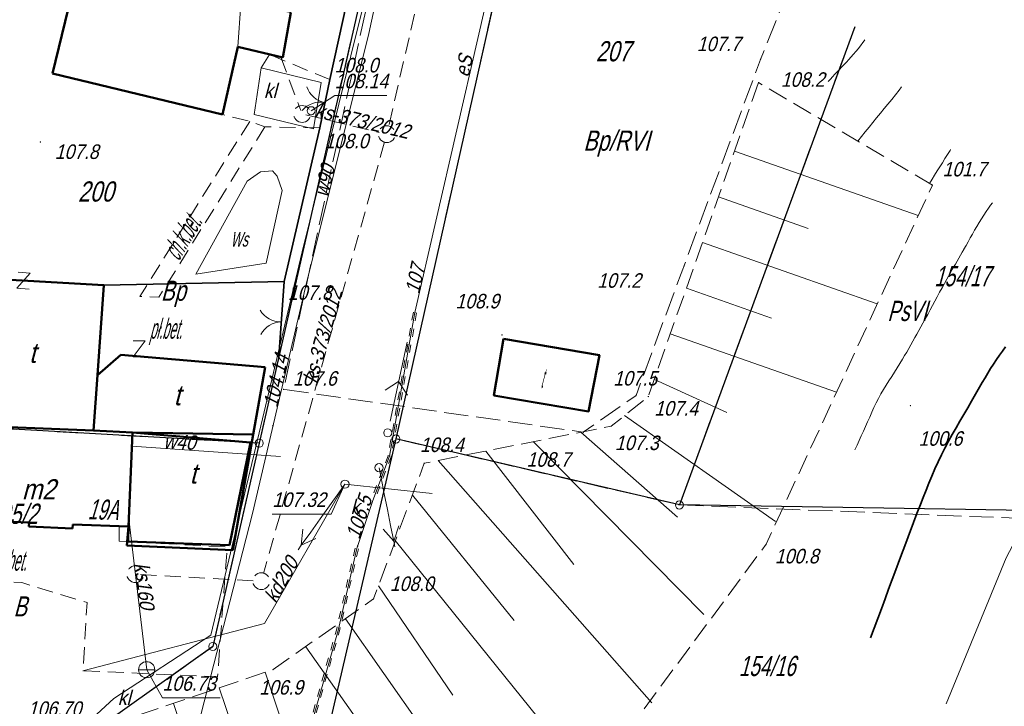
# Model space of a CAD drawing. Extents: x 6530721 to 6531385, y 5978377 to 5979143.
# Tile 118 of 146: x 6531017 to 6531078, y 5978889 to 5978931. Entities that reach past the tile are written whole.
import ezdxf
from ezdxf.enums import TextEntityAlignment as Align

# ---------------------------------------------------------------- set-up
doc = ezdxf.new("R2010")
doc.units = 0
for name, pattern in [('AB_rokocin 2014-08-13 AC2004$0$0.5_0.5', [1, 0.5, -0.5]), ('AB_rokocin 2014-08-13 AC2004$0$1.0_0.5', [1.5, 1, -0.5]), ('AB_rokocin 2014-08-13 AC2004$0$1.5_0.5', [2, 1.5, -0.5]), ('AB_rokocin 2014-08-13 AC2004$0$823-500', [1.75, 1.25, -0.5]), ('AB_rokocin 2014-08-13 AC2004$0$l217_500', [2, 1.5, -0.5]), ('AB_rokocin 2014-08-13 AC2004$0$l219_500', [0]), ('AB_rokocin 2014-08-13 AC2004$0$mz1.0_0.5', [1.5, 1, -0.5])]:
    doc.linetypes.add(name, pattern=pattern)
for name, color, linetype, lineweight in [('AB-wymiarowa', 7, 'Continuous', 30), ('AB_rokocin 2014-08-13 AC2004$0$202-Punkt graniczny stabilizowany trwale', 7, 'Continuous', 18), ('AB_rokocin 2014-08-13 AC2004$0$209-Opis konturu klasyfikacyjnego', 7, 'Continuous', 18), ('AB_rokocin 2014-08-13 AC2004$0$211-Nr działki', 7, 'Continuous', 18), ('AB_rokocin 2014-08-13 AC2004$0$217-Granica konturu klasyfikcyjnego', 7, 'Continuous', 18), ('AB_rokocin 2014-08-13 AC2004$0$219-Linia granicy', 7, 'Continuous', 18), ('AB_rokocin 2014-08-13 AC2004$0$238-Punkt adresowy budynku', 7, 'Continuous', 18), ('AB_rokocin 2014-08-13 AC2004$0$312-Budynek', 7, 'Continuous', 18), ('AB_rokocin 2014-08-13 AC2004$0$312-Numer ewidencyjny budynku-Atr124', 7, 'Continuous', 18), ('AB_rokocin 2014-08-13 AC2004$0$320-część budynku wyodrębniona ze względu na liczbę kondygnacji naziemnych (powierzchnia)', 7, 'Continuous', 18), ('AB_rokocin 2014-08-13 AC2004$0$433-Chodnik', 7, 'Continuous', 18), ('AB_rokocin 2014-08-13 AC2004$0$510-Podpora jednosłupowa symb.-SEPOW', 7, 'Continuous', 18), ('AB_rokocin 2014-08-13 AC2004$0$516-Kierunek linii eN-SEPOW', 7, 'Continuous', 18), ('AB_rokocin 2014-08-13 AC2004$0$621-Punkt rzędnej przewodu-SWPOD', 7, 'Continuous', 18), ('AB_rokocin 2014-08-13 AC2004$0$621-Punkt rzędnej przewodu-SWPOD-Atr2', 7, 'Continuous', 18), ('AB_rokocin 2014-08-13 AC2004$0$625-Punkt rzędnej przewodu-SEPOD', 7, 'Continuous', 18), ('AB_rokocin 2014-08-13 AC2004$0$625-Punkt rzędnej przewodu-SEPOD-Atr2', 7, 'Continuous', 18), ('AB_rokocin 2014-08-13 AC2004$0$685-Osadnik kanal. lokalnej szambo - obrys-SK', 7, 'Continuous', 18), ('AB_rokocin 2014-08-13 AC2004$0$685-Osadnik kanal. lokalnej szambo - obrys-SK-Atr17', 7, 'Continuous', 18), ('AB_rokocin 2014-08-13 AC2004$0$811-Warstwica ciągła linia', 7, 'Continuous', 18), ('AB_rokocin 2014-08-13 AC2004$0$814-Warstwica pogrubiona linia', 7, 'Continuous', 18), ('AB_rokocin 2014-08-13 AC2004$0$820-Skarpa nieumocniona', 7, 'Continuous', 18), ('AB_rokocin 2014-08-13 AC2004$0$823-Szczyt skarpy nieumocninej', 7, 'Continuous', 18), ('AB_rokocin 2014-08-13 AC2004$0$824-Podnóże skarpy nieumocninej', 7, 'Continuous', 18), ('AB_rokocin 2014-08-13 AC2004$0$851-Wody stojce nazwa', 7, 'Continuous', 18), ('AB_rokocin 2014-08-13 AC2004$0$905-Brama w ogrodzeniu', 7, 'Continuous', 18), ('AB_rokocin 2014-08-13 AC2004$0$991-Przehaczenie', 7, 'Continuous', 18), ('AB_rokocin 2014-08-13 AC2004$0$996-Tekst dodatkowy mały', 7, 'Continuous', 18), ('AB_rokocin 2014-08-13 AC2004$0$chodnik (powierzchnia)', 7, 'Continuous', 18), ('AB_rokocin 2014-08-13 AC2004$0$jezdnia (powierzchnia)', 7, 'Continuous', 18), ('AB_rokocin 2014-08-13 AC2004$0$ogrodzenie trwałe (linia)', 7, 'Continuous', 18), ('AB_rokocin 2014-08-13 AC2004$0$osadnik kanalizacji lokalnej (dół Chambeau) (powierzchnia)-SK - symbol', 7, 'Continuous', 18), ('AB_rokocin 2014-08-13 AC2004$0$osadnik kanalizacji lokalnej (dół Chambeau) (powierzchnia)-SK - symbol-Atr17', 7, 'Continuous', 18), ('AB_rokocin 2014-08-13 AC2004$0$osadnik kanalizacji lokalnej (dół Chambeau) (powierzchnia)-SK - symbol-Atr2', 7, 'Continuous', 18), ('AB_rokocin 2014-08-13 AC2004$0$przepust (powierzchnia)', 7, 'Continuous', 18), ('AB_rokocin 2014-08-13 AC2004$0$przewód elektroenergetyczny (linia)-SEPOD', 7, 'Continuous', 18), ('AB_rokocin 2014-08-13 AC2004$0$przewód elektroenergetyczny (linia)-SEPOD-Atr1', 7, 'Continuous', 18), ('AB_rokocin 2014-08-13 AC2004$0$przewód elektroenergetyczny niskiego napięcia (linia)-SEPOW - symbol', 7, 'Continuous', 18), ('AB_rokocin 2014-08-13 AC2004$0$przewód kanalizacyjny (linia)-SK', 7, 'Continuous', 18), ('AB_rokocin 2014-08-13 AC2004$0$przewód kanalizacyjny (linia)-SK-Atr1', 7, 'Continuous', 18), ('AB_rokocin 2014-08-13 AC2004$0$przewód kanalizacyjny - projektowany (linia)-SK', 7, 'Continuous', 18), ('AB_rokocin 2014-08-13 AC2004$0$przewód kanalizacyjny - projektowany (linia)-SK-Atr1', 7, 'Continuous', 18), ('AB_rokocin 2014-08-13 AC2004$0$przewód telekomunikacyjny (linia)-STPOD', 7, 'Continuous', 18), ('AB_rokocin 2014-08-13 AC2004$0$przewód wodociągowy (linia)-SW', 7, 'Continuous', 18), ('AB_rokocin 2014-08-13 AC2004$0$przewód wodociągowy (linia)-SW-Atr1', 7, 'Continuous', 18), ('AB_rokocin 2014-08-13 AC2004$0$punkt wysokościowy naturalny', 7, 'Continuous', 18), ('AB_rokocin 2014-08-13 AC2004$0$punkt wysokościowy naturalny-Atr2', 7, 'Continuous', 18), ('AB_rokocin 2014-08-13 AC2004$0$woda stojąca (powierzchnia)', 7, 'Continuous', 18), ('AB_rokocin 2014-08-13 AC2004$0$właz (punkt)-SK', 7, 'Continuous', 18), ('AB_rokocin 2014-08-13 AC2004$0$właz (punkt)-SK-Atr17', 7, 'Continuous', 18), ('AB_rokocin 2014-08-13 AC2004$0$właz (punkt)-SK-Atr2', 7, 'Continuous', 18)]:
    doc.layers.add(name, color=color, linetype=linetype, lineweight=lineweight)
doc.styles.add('AB_rokocin 2014-08-13 AC2004$0$Standard', font='txt')
doc.linetypes.add('AB_rokocin 2014-08-13 AC2004$0$902-500', pattern='A,3.75,0,[1,ksztalty.shx,S=0.5,R=0,X=0,Y=0],3.75', length=7.5)

# ---------------------------------------------------------------- blocks, each defined once
blk = doc.blocks.new('AB_rokocin 2014-08-13 AC2004$0$991')
at = {"color": 0, "linetype": 'Continuous', "lineweight": 0}
for p, q in [((-0.375, 0.5), (0.375, 0.5)), ((-0.375, -0.5), (0.375, 0.5)), ((-0.375, -0.5), (0.375, -0.5))]:
    blk.add_line(p, q, dxfattribs=at)
blk = doc.blocks.new('AB_rokocin 2014-08-13 AC2004$0$PW01')
at = {"linetype": 'Continuous', "lineweight": 13}
h = blk.add_hatch(color=0, dxfattribs=at)
edge = h.paths.add_edge_path()
edge.add_arc((0, 0), 0.045, 0, 360)
blk = doc.blocks.new('AB_rokocin 2014-08-13 AC2004$0$US07')
at = {"color": 0, "linetype": 'Continuous', "lineweight": 13}
for q in [(-0.5, 0), (0.5, 0)]:
    blk.add_line((0, 0), q, dxfattribs=at)
blk.add_circle((0, 0), 0.5, dxfattribs=at)
blk = doc.blocks.new('AB_rokocin 2014-08-13 AC2004$0$621')
at = {"linetype": 'Continuous', "lineweight": 0}
h = blk.add_hatch(color=0, dxfattribs=at)
edge = h.paths.add_edge_path()
edge.add_arc((0, 0), 0.05, 0, 360)
blk = doc.blocks.new('AB_rokocin 2014-08-13 AC2004$0$905')
at = {"color": 0, "linetype": 'Continuous', "lineweight": 0}
for centre, start, end in [((-1.5, 0), 0, 60), ((1.5, 0), 120, 180)]:
    blk.add_arc(centre, 1.5, start, end, dxfattribs=at)
blk = doc.blocks.new('AB_rokocin 2014-08-13 AC2004$0$US22')
at = {"color": 0, "linetype": 'Continuous', "lineweight": 13}
blk.add_circle((0, 0), 0.25, dxfattribs=at)
blk = doc.blocks.new('AB_rokocin 2014-08-13 AC2004$0$510')
at = {"color": 0, "linetype": 'Continuous', "lineweight": 0}
blk.add_circle((0, 0), 0.25, dxfattribs=at)
blk = doc.blocks.new('AB_rokocin 2014-08-13 AC2004$0$516')
at = {"color": 0, "linetype": 'Continuous', "lineweight": 0}
for p, q in [((3.25, 0), (2.543, 0.707)), ((0.75, 0), (5.75, 0)), ((3.25, 0), (2.543, -0.707))]:
    blk.add_line(p, q, dxfattribs=at)
blk = doc.blocks.new('AB_rokocin 2014-08-13 AC2004$0$PE04')
at = {"color": 0, "linetype": 'Continuous', "lineweight": 13}
for p, q in [((0.65, 0), (0, 0)), ((0.65, 0), (1.65, 0)), ((1.65, 0), (2.65, 0)), ((2.65, 0), (3.65, 0)), ((3.65, 0), (4.65, 0)), ((4.65, 0), (3.784, 0.5)), ((4.65, 0), (3.784, -0.5)), ((4.65, 0), (5, 0))]:
    blk.add_line(p, q, dxfattribs=at)
blk = doc.blocks.new('AB_rokocin 2014-08-13 AC2004$0$202')
at = {"color": 0, "linetype": 'Continuous', "lineweight": 0}
blk.add_circle((0, 0), 0.25, dxfattribs=at)
blk = doc.blocks.new('AB_rokocin 2014-08-13 AC2004')
at = {"layer": 'AB_rokocin 2014-08-13 AC2004$0$217-Granica konturu klasyfikcyjnego', "color": 3, "linetype": 'AB_rokocin 2014-08-13 AC2004$0$l217_500', "lineweight": 18, "flags": 128}
for points in [[(6531040.1, 5978905.37), (6531048.88, 5978944.53)], [(6531040.1, 5978905.37), (6531048.88, 5978944.53)], [(6531031.62, 5978905.11), (6531039.83, 5978941.12)], [(6531031.62, 5978905.11), (6531039.83, 5978941.12)], [(6531057.68, 5978901.28), (6531068.551, 5978930.898)], [(6531057.68, 5978901.28), (6531068.551, 5978930.898)], [(6531013.1, 5978906.16), (6531031.62, 5978905.11)], [(6531013.1, 5978906.16), (6531031.62, 5978905.11)], [(6531028.74, 5978892.51), (6531031.62, 5978905.11)], [(6531028.74, 5978892.51), (6531031.62, 5978905.11)], [(6531036.01, 5978887.81), (6531040.1, 5978905.37)], [(6531036.01, 5978887.81), (6531040.1, 5978905.37)], [(6531040.1, 5978905.37), (6531057.68, 5978901.28)], [(6531040.1, 5978905.37), (6531057.68, 5978901.28)], [(6531057.68, 5978901.28), (6531078.6, 5978900.46)], [(6531007.91, 5978877.7), (6531028.74, 5978892.51)], [(6531007.91, 5978877.7), (6531028.74, 5978892.51)]]:
    blk.add_lwpolyline(points, dxfattribs=at)
at = {"layer": 'AB_rokocin 2014-08-13 AC2004$0$219-Linia granicy', "color": 92, "linetype": 'AB_rokocin 2014-08-13 AC2004$0$l219_500', "lineweight": 30, "flags": 128}
for points in [[(6531048.88, 5978944.53), (6531040.1, 5978905.37)], [(6531048.88, 5978944.53), (6531040.1, 5978905.37)], [(6531039.83, 5978941.12), (6531031.62, 5978905.11)], [(6531039.83, 5978941.12), (6531031.62, 5978905.11)], [(6531068.551, 5978930.898), (6531057.68, 5978901.28)], [(6531068.551, 5978930.898), (6531057.68, 5978901.28)], [(6531031.62, 5978905.11), (6531013.1, 5978906.16)], [(6531031.62, 5978905.11), (6531013.1, 5978906.16)], [(6531031.62, 5978905.11), (6531028.74, 5978892.51)], [(6531031.62, 5978905.11), (6531028.74, 5978892.51)], [(6531040.1, 5978905.37), (6531036.01, 5978887.81)], [(6531040.1, 5978905.37), (6531036.01, 5978887.81)], [(6531057.68, 5978901.28), (6531040.1, 5978905.37)], [(6531057.68, 5978901.28), (6531040.1, 5978905.37)], [(6531090.62, 5978900.76), (6531057.68, 5978901.28)], [(6531028.74, 5978892.51), (6531007.91, 5978877.7)], [(6531028.74, 5978892.51), (6531007.91, 5978877.7)]]:
    blk.add_lwpolyline(points, dxfattribs=at)
at = {"layer": 'AB_rokocin 2014-08-13 AC2004$0$312-Budynek', "color": 250, "linetype": 'Continuous', "lineweight": 50, "flags": 128}
for points in [[(6531018.8, 5978928.02), (6531020.17, 5978933.64)], [(6531033.58, 5978931.8), (6531033.08, 5978929)], [(6531030.3, 5978929.66), (6531029.34, 5978925.47)], [(6531033.08, 5978929), (6531030.3, 5978929.66)], [(6531029.34, 5978925.47), (6531018.8, 5978928.02)], [(6531013.63, 5978915.38), (6531021.99, 5978914.9)], [(6531021.99, 5978914.9), (6531021.6, 5978909.32)], [(6531021.6, 5978909.32), (6531023.04, 5978910.59)], [(6531023.04, 5978910.59), (6531031.98, 5978909.81)], [(6531021.6, 5978909.32), (6531021.35, 5978905.89)], [(6531021.35, 5978905.89), (6531021.6, 5978909.32)], [(6531031.98, 5978909.81), (6531031.25, 5978905.65)], [(6531021.35, 5978905.89), (6531012.99, 5978906.23)], [(6531012.99, 5978906.23), (6531021.35, 5978905.89)], [(6531023.76, 5978905.78), (6531021.35, 5978905.89)], [(6531021.35, 5978905.89), (6531023.76, 5978905.78)], [(6531023.52, 5978899.94), (6531023.76, 5978905.78)], [(6531023.76, 5978905.78), (6531023.52, 5978899.94)], [(6531029.78, 5978898.8), (6531031.08, 5978905.16), (6531023.76, 5978905.78)], [(6531031.25, 5978905.65), (6531023.76, 5978905.78)], [(6531023.76, 5978905.78), (6531031.25, 5978905.65)], [(6531031.25, 5978905.65), (6531029.99, 5978898.48)], [(6531017.35, 5978900.19), (6531012.75, 5978900.39)], [(6531017.33, 5978899.94), (6531017.35, 5978900.19)], [(6531020.05, 5978899.83), (6531017.33, 5978899.94)], [(6531020.06, 5978900.08), (6531020.05, 5978899.83)], [(6531023.52, 5978899.94), (6531020.06, 5978900.08)], [(6531023.4, 5978898.76), (6531023.52, 5978899.94)], [(6531023.51, 5978899.94), (6531023.49, 5978899.02), (6531029.78, 5978898.8)], [(6531029.99, 5978898.48), (6531023.4, 5978898.76)]]:
    blk.add_lwpolyline(points, dxfattribs=at)
blk.add_lwpolyline([(6531046.78, 5978911.58), (6531052.72, 5978910.56), (6531052.05, 5978907.08), (6531046.18, 5978908.07)], close=True, dxfattribs=at)
at = {"layer": 'AB_rokocin 2014-08-13 AC2004$0$320-część budynku wyodrębniona ze względu na liczbę kondygnacji naziemnych (powierzchnia)', "color": 7, "linetype": 'Continuous', "lineweight": 18, "flags": 128}
blk.add_lwpolyline([(6531030.48, 5978932.31), (6531030.3, 5978929.66), (6531033.08, 5978929), (6531033.58, 5978931.8)], close=True, dxfattribs=at)
at = {"layer": 'AB_rokocin 2014-08-13 AC2004$0$685-Osadnik kanal. lokalnej szambo - obrys-SK', "color": 7, "linetype": 'Continuous', "lineweight": 18, "flags": 128}
blk.add_lwpolyline([(6531031.74, 5978928.37), (6531035.47, 5978927.45), (6531034.99, 5978924.59), (6531031.3, 5978925.47)], close=True, dxfattribs=at)
at = {"layer": 'AB_rokocin 2014-08-13 AC2004$0$811-Warstwica ciągła linia', "color": 32, "linetype": 'Continuous', "lineweight": 13, "flags": 128}
for points in [[(6531066.9, 5978927.51), (6531067.042, 5978927.662), (6531067.184, 5978927.814), (6531067.326, 5978927.966), (6531067.468, 5978928.118), (6531067.61, 5978928.27), (6531067.752, 5978928.422), (6531067.894, 5978928.574), (6531068.036, 5978928.726), (6531068.178, 5978928.878), (6531068.32, 5978929.03), (6531068.785, 5978929.57), (6531069.18, 5978930.094)], [(6531068.74, 5978923.83), (6531068.974, 5978924.117), (6531069.209, 5978924.403), (6531069.443, 5978924.69), (6531069.678, 5978924.977), (6531069.912, 5978925.264), (6531070.146, 5978925.55), (6531070.38, 5978925.838), (6531070.613, 5978926.125), (6531070.847, 5978926.412), (6531071.08, 5978926.7), (6531071.312, 5978926.989), (6531071.463, 5978927.18)], [(6531073.19, 5978921.21), (6531073.35, 5978921.465), (6531073.51, 5978921.72), (6531073.67, 5978921.975), (6531073.83, 5978922.23), (6531073.99, 5978922.485), (6531074.151, 5978922.74), (6531074.311, 5978922.994), (6531074.471, 5978923.249), (6531074.502, 5978923.299)], [(6531068.57, 5978904.69), (6531068.702, 5978904.981), (6531068.832, 5978905.272), (6531068.962, 5978905.563), (6531069.091, 5978905.855), (6531069.22, 5978906.147), (6531069.35, 5978906.439), (6531069.48, 5978906.73), (6531069.612, 5978907.021), (6531069.745, 5978907.311), (6531069.88, 5978907.6), (6531070.023, 5978907.885), (6531070.175, 5978908.163), (6531070.336, 5978908.435), (6531070.503, 5978908.704), (6531070.675, 5978908.971), (6531070.848, 5978909.237), (6531071.022, 5978909.503), (6531071.193, 5978909.77), (6531071.36, 5978910.039), (6531071.52, 5978910.31), (6531071.521, 5978910.312), (6531071.648, 5978910.535), (6531071.775, 5978910.757), (6531071.902, 5978910.98), (6531072.028, 5978911.202), (6531072.155, 5978911.425), (6531072.281, 5978911.648), (6531072.407, 5978911.871), (6531072.532, 5978912.094), (6531072.657, 5978912.318), (6531072.78, 5978912.54), (6531072.781, 5978912.542), (6531072.931, 5978912.815), (6531073.08, 5978913.089), (6531073.229, 5978913.364), (6531073.377, 5978913.638), (6531073.525, 5978913.913), (6531073.673, 5978914.187), (6531073.821, 5978914.462), (6531073.97, 5978914.736), (6531074.12, 5978915.009), (6531074.27, 5978915.28), (6531074.271, 5978915.282), (6531074.375, 5978915.467), (6531074.479, 5978915.651), (6531074.583, 5978915.836), (6531074.688, 5978916.02), (6531074.793, 5978916.204), (6531074.899, 5978916.387), (6531075.004, 5978916.571), (6531075.11, 5978916.755), (6531075.216, 5978916.938), (6531075.32, 5978917.12), (6531075.321, 5978917.122), (6531075.456, 5978917.358), (6531075.589, 5978917.595), (6531075.722, 5978917.832), (6531075.855, 5978918.069), (6531075.99, 5978918.305), (6531076.126, 5978918.54), (6531076.264, 5978918.774), (6531076.406, 5978919.005), (6531076.551, 5978919.235), (6531076.7, 5978919.46), (6531076.701, 5978919.462), (6531076.84, 5978919.662), (6531076.983, 5978919.859), (6531077.088, 5978919.998)]]:
    blk.add_lwpolyline(points, dxfattribs=at)
at = {"layer": 'AB_rokocin 2014-08-13 AC2004$0$814-Warstwica pogrubiona linia', "color": 32, "linetype": 'Continuous', "lineweight": 35, "flags": 128}
blk.add_lwpolyline([(6531069.53, 5978893.04), (6531069.756, 5978893.644), (6531069.981, 5978894.247), (6531070.207, 5978894.851), (6531070.431, 5978895.455), (6531070.656, 5978896.06), (6531070.881, 5978896.664), (6531071.105, 5978897.268), (6531071.33, 5978897.872), (6531071.555, 5978898.476), (6531071.78, 5978899.08), (6531071.947, 5978899.526), (6531072.114, 5978899.972), (6531072.283, 5978900.417), (6531072.454, 5978900.862), (6531072.626, 5978901.305), (6531072.801, 5978901.748), (6531072.978, 5978902.19), (6531073.159, 5978902.631), (6531073.342, 5978903.071), (6531073.53, 5978903.51), (6531073.726, 5978903.947), (6531073.933, 5978904.378), (6531074.149, 5978904.805), (6531074.372, 5978905.228), (6531074.602, 5978905.647), (6531074.837, 5978906.064), (6531075.076, 5978906.479), (6531075.317, 5978906.893), (6531075.559, 5978907.306), (6531075.8, 5978907.72), (6531075.967, 5978908.008), (6531076.133, 5978908.297), (6531076.3, 5978908.585), (6531076.467, 5978908.873), (6531076.636, 5978909.159), (6531076.807, 5978909.444), (6531076.981, 5978909.727), (6531077.16, 5978910.008), (6531077.342, 5978910.286), (6531077.53, 5978910.56), (6531077.712, 5978910.819), (6531077.895, 5978911.076)], dxfattribs=at)
at = {"layer": 'AB_rokocin 2014-08-13 AC2004$0$820-Skarpa nieumocniona', "color": 252, "linetype": 'Continuous', "lineweight": 18}
for p, q in [((6531061.1, 5978923.2), (6531072.49, 5978919.21)), ((6531060.1, 5978920.38), (6531065.67, 5978918.42)), ((6531059.11, 5978917.55), (6531069.95, 5978913.74)), ((6531058.11, 5978914.72), (6531063.4, 5978912.86)), ((6531057.11, 5978911.89), (6531067.43, 5978908.26)), ((6531056.13, 5978909.06), (6531060.62, 5978907.02)), ((6531054.28, 5978906.83), (6531063.64, 5978900.25)), ((6531051.56, 5978905.79), (6531057.57, 5978900.52)), ((6531048.61, 5978905.21), (6531059.19, 5978894.5)), ((6531045.67, 5978904.62), (6531051.14, 5978897.6)), ((6531042.72, 5978904.04), (6531055.97, 5978889.02)), ((6531041.12, 5978901.89), (6531047.44, 5978894.12)), ((6531040.06, 5978899.07), (6531050.95, 5978885.6)), ((6531039.01, 5978896.27), (6531043.63, 5978889.5)), ((6531036.97, 5978894.23), (6531044.92, 5978882.91)), ((6531034.51, 5978892.5), (6531038.3, 5978887.12)), ((6531031.99, 5978890.92), (6531035.75, 5978879.77)), ((6531029.14, 5978889.96), (6531030.95, 5978884.61)), ((6531026.3, 5978888.98), (6531029.77, 5978878.74))]:
    blk.add_line(p, q, dxfattribs=at)
at = {"layer": 'AB_rokocin 2014-08-13 AC2004$0$823-Szczyt skarpy nieumocninej', "color": 252, "linetype": 'AB_rokocin 2014-08-13 AC2004$0$823-500', "lineweight": 18, "flags": 128}
blk.add_lwpolyline([(6531062.59, 5978927.45), (6531055.75, 5978908), (6531053.45, 5978906.16), (6531041.86, 5978903.87), (6531038.71, 5978895.46), (6531032.48, 5978891.08), (6531007.06, 5978882.48)], dxfattribs=at)
at = {"layer": 'AB_rokocin 2014-08-13 AC2004$0$824-Podnóże skarpy nieumocninej', "color": 252, "linetype": 'AB_rokocin 2014-08-13 AC2004$0$823-500', "lineweight": 18, "flags": 128}
for points in [[(6531073.37, 5978921.1), (6531062.59, 5978927.45)], [(6531007.45, 5978874.91), (6531038.65, 5978880.27), (6531054.12, 5978886.8), (6531063.06, 5978898.85), (6531073.37, 5978921.1)]]:
    blk.add_lwpolyline(points, dxfattribs=at)
at = {"layer": 'AB_rokocin 2014-08-13 AC2004$0$chodnik (powierzchnia)', "color": 252, "linetype": 'AB_rokocin 2014-08-13 AC2004$0$mz1.0_0.5', "lineweight": 18, "flags": 128}
for points in [[(6531035.37, 5978924.64), (6531031.97, 5978924.71), (6531031.03, 5978925.05), (6531029.34, 5978925.47), (6531030.3, 5978929.66), (6531032.25, 5978929.19)], [(6531036.01, 5978927.64), (6531032.25, 5978929.19)], [(6531031.03, 5978925.05), (6531024.22, 5978914.2)], [(6531031.97, 5978924.71), (6531025.4, 5978914.15), (6531024.22, 5978914.2)], [(6531012.75, 5978900.39), (6531012.57, 5978896.74), (6531016.89, 5978896.47), (6531020.94, 5978895.24), (6531020.69, 5978891), (6531029.04, 5978890.64), (6531029.63, 5978898.67), (6531022.93, 5978899.04)], [(6531022.93, 5978899.04), (6531022.94, 5978899.96)]]:
    blk.add_lwpolyline(points, dxfattribs=at)
at = {"layer": 'AB_rokocin 2014-08-13 AC2004$0$jezdnia (powierzchnia)', "color": 252, "linetype": 'AB_rokocin 2014-08-13 AC2004$0$1.5_0.5', "lineweight": 18, "flags": 128}
blk.add_lwpolyline([(6531048.797, 5978956.117), (6531046.2, 5978944.87), (6531048.17, 5978940.19), (6531049.3, 5978938.45), (6531051.14, 5978937.52), (6531064.85, 5978934.22), (6531062.71, 5978928.89), (6531054.99, 5978908.07), (6531051.72, 5978905.79), (6531033.14, 5978908.44), (6531039.93, 5978939.82), (6531045.288, 5978960.597)], dxfattribs=at)
at = {"layer": 'AB_rokocin 2014-08-13 AC2004$0$ogrodzenie trwałe (linia)', "color": 252, "linetype": 'AB_rokocin 2014-08-13 AC2004$0$902-500', "lineweight": 35, "flags": 128}
for points in [[(6531039.11, 5978940.78), (6531037.84, 5978935.92), (6531037.58, 5978934.8), (6531036.01, 5978927.64), (6531035.37, 5978924.64), (6531033.16, 5978915.12), (6531021.99, 5978914.9)], [(6531033.16, 5978915.12), (6531032.84, 5978910.47)]]:
    blk.add_lwpolyline(points, dxfattribs=at)
at = {"layer": 'AB_rokocin 2014-08-13 AC2004$0$osadnik kanalizacji lokalnej (dół Chambeau) (powierzchnia)-SK - symbol-Atr2', "color": 34, "linetype": 'ByBlock', "flags": 128}
blk.add_lwpolyline([(6531024.64, 5978891.07), (6531025.62, 5978889.32), (6531029.207, 5978889.32)], dxfattribs=at)
at = {"layer": 'AB_rokocin 2014-08-13 AC2004$0$przepust (powierzchnia)', "color": 7, "linetype": 'AB_rokocin 2014-08-13 AC2004$0$0.5_0.5', "lineweight": 18, "flags": 128}
for points in [[(6531041.18, 5978913.22), (6531039.61, 5978904.32), (6531038.56, 5978901.6)], [(6531041.38, 5978913.18), (6531039.8, 5978904.27), (6531038.75, 5978901.52)], [(6531037.57, 5978898.61), (6531036.41, 5978893.53), (6531034.68, 5978887.47)], [(6531037.77, 5978898.56), (6531036.6, 5978893.48), (6531034.87, 5978887.41)]]:
    blk.add_lwpolyline(points, dxfattribs=at)
at = {"layer": 'AB_rokocin 2014-08-13 AC2004$0$przewód elektroenergetyczny (linia)-SEPOD', "color": 1, "linetype": 'Continuous', "lineweight": 18, "flags": 128}
for points in [[(6531050.552, 5978953.876), (6531048.48, 5978945.71), (6531048.5, 5978943.78), (6531047.78, 5978941.53), (6531041.28, 5978913.2)], [(6531041.28, 5978913.2), (6531039.71, 5978904.3), (6531038.66, 5978901.56)], [(6531038.66, 5978901.56), (6531037.67, 5978898.58)], [(6531037.67, 5978898.58), (6531036.51, 5978893.51), (6531034.78, 5978887.44)]]:
    blk.add_lwpolyline(points, dxfattribs=at)
at = {"layer": 'AB_rokocin 2014-08-13 AC2004$0$przewód kanalizacyjny (linia)-SK', "color": 34, "linetype": 'Continuous', "lineweight": 18, "flags": 128}
for points in [[(6531032.25, 5978929.19), (6531031.74, 5978928.37)], [(6531020.69, 5978891), (6531031.95, 5978893.94), (6531036.94, 5978902.57), (6531042.34, 5978902)], [(6531023.54, 5978900.43), (6531024.64, 5978891.07)]]:
    blk.add_lwpolyline(points, dxfattribs=at)
at = {"layer": 'AB_rokocin 2014-08-13 AC2004$0$przewód kanalizacyjny - projektowany (linia)-SK', "color": 32, "linetype": 'AB_rokocin 2014-08-13 AC2004$0$1.0_0.5', "lineweight": 18, "flags": 128}
for points in [[(6531047.33, 5978957.99), (6531039.65, 5978924.75)], [(6531032.96, 5978929.03), (6531034.2, 5978925.72)], [(6531034.51, 5978925.45), (6531039.05, 5978924.37)], [(6531039.4, 5978923.78), (6531031.89, 5978897.04)], [(6531031.25, 5978896.58), (6531024.15, 5978896.98)]]:
    blk.add_lwpolyline(points, dxfattribs=at)
for points in [[(6531034.59, 5978925.09), (6531034.5, 5978925.03), (6531034.39, 5978925), (6531034.28, 5978924.99), (6531034.18, 5978925), (6531034.07, 5978925.03), (6531033.98, 5978925.09), (6531033.89, 5978925.16), (6531033.83, 5978925.25), (6531033.78, 5978925.34), (6531033.76, 5978925.45), (6531033.76, 5978925.56), (6531033.78, 5978925.67), (6531033.83, 5978925.77), (6531033.89, 5978925.86), (6531033.97, 5978925.93), (6531034.06, 5978925.99), (6531034.17, 5978926.02), (6531034.28, 5978926.03), (6531034.38, 5978926.02), (6531034.49, 5978925.99), (6531034.58, 5978925.93), (6531034.67, 5978925.86), (6531034.73, 5978925.77), (6531034.78, 5978925.68), (6531034.8, 5978925.57), (6531034.8, 5978925.46), (6531034.78, 5978925.35), (6531034.73, 5978925.25), (6531034.67, 5978925.16)], [(6531039.84, 5978923.84), (6531039.75, 5978923.78), (6531039.64, 5978923.75), (6531039.53, 5978923.74), (6531039.43, 5978923.75), (6531039.32, 5978923.78), (6531039.23, 5978923.84), (6531039.14, 5978923.91), (6531039.08, 5978924), (6531039.03, 5978924.09), (6531039.01, 5978924.2), (6531039.01, 5978924.31), (6531039.03, 5978924.42), (6531039.08, 5978924.52), (6531039.14, 5978924.61), (6531039.22, 5978924.68), (6531039.31, 5978924.74), (6531039.42, 5978924.77), (6531039.53, 5978924.78), (6531039.63, 5978924.77), (6531039.74, 5978924.74), (6531039.83, 5978924.68), (6531039.92, 5978924.61), (6531039.98, 5978924.52), (6531040.03, 5978924.43), (6531040.05, 5978924.32), (6531040.05, 5978924.21), (6531040.03, 5978924.1), (6531039.98, 5978924), (6531039.92, 5978923.91)], [(6531024.25, 5978896.57), (6531024.16, 5978896.51), (6531024.05, 5978896.48), (6531023.94, 5978896.47), (6531023.84, 5978896.48), (6531023.73, 5978896.51), (6531023.64, 5978896.57), (6531023.55, 5978896.64), (6531023.49, 5978896.73), (6531023.44, 5978896.82), (6531023.42, 5978896.93), (6531023.42, 5978897.04), (6531023.44, 5978897.15), (6531023.49, 5978897.25), (6531023.55, 5978897.34), (6531023.63, 5978897.41), (6531023.72, 5978897.47), (6531023.83, 5978897.5), (6531023.94, 5978897.51), (6531024.04, 5978897.5), (6531024.15, 5978897.47), (6531024.24, 5978897.41), (6531024.33, 5978897.34), (6531024.39, 5978897.25), (6531024.44, 5978897.16), (6531024.46, 5978897.05), (6531024.46, 5978896.94), (6531024.44, 5978896.83), (6531024.39, 5978896.73), (6531024.33, 5978896.64)], [(6531032.06, 5978896.14), (6531031.97, 5978896.08), (6531031.86, 5978896.05), (6531031.75, 5978896.04), (6531031.65, 5978896.05), (6531031.54, 5978896.08), (6531031.45, 5978896.14), (6531031.36, 5978896.21), (6531031.3, 5978896.3), (6531031.25, 5978896.39), (6531031.23, 5978896.5), (6531031.23, 5978896.61), (6531031.25, 5978896.72), (6531031.3, 5978896.82), (6531031.36, 5978896.91), (6531031.44, 5978896.98), (6531031.53, 5978897.04), (6531031.64, 5978897.07), (6531031.75, 5978897.08), (6531031.85, 5978897.07), (6531031.96, 5978897.04), (6531032.05, 5978896.98), (6531032.14, 5978896.91), (6531032.2, 5978896.82), (6531032.25, 5978896.73), (6531032.27, 5978896.62), (6531032.27, 5978896.51), (6531032.25, 5978896.4), (6531032.2, 5978896.3), (6531032.14, 5978896.21)]]:
    blk.add_lwpolyline(points, close=True, dxfattribs=at)
at = {"layer": 'AB_rokocin 2014-08-13 AC2004$0$przewód telekomunikacyjny (linia)-STPOD', "color": 30, "linetype": 'Continuous', "lineweight": 18, "flags": 128}
blk.add_lwpolyline([(6530970.35, 5978875.62), (6530977.78, 5978875.31), (6530985.37, 5978875.01), (6530998.78, 5978874.61), (6531008.63, 5978877.36), (6531017.26, 5978884.37), (6531022.6, 5978889.29), (6531028.61, 5978893.21), (6531031.73, 5978906.18), (6531034.28, 5978916.97), (6531038.06, 5978932.19), (6531041.32, 5978945.81), (6531044.87, 5978960.44), (6531044.992, 5978960.975)], dxfattribs=at)
at = {"layer": 'AB_rokocin 2014-08-13 AC2004$0$przewód wodociągowy (linia)-SW', "color": 5, "linetype": 'Continuous', "lineweight": 18, "flags": 128}
for points in [[(6530980.16, 5978869.93), (6530985.33, 5978869.91), (6530994.91, 5978869.95), (6531002.7, 5978870.2), (6531013.02, 5978872.75), (6531017.27, 5978874.66), (6531024.04, 5978878.76), (6531025.93, 5978880.04), (6531026.6, 5978882.8), (6531031.21, 5978900.75), (6531034.5, 5978914.77), (6531038.42, 5978930.5), (6531039.81, 5978936.91), (6531044.6, 5978955.34), (6531045.759, 5978959.995)], [(6531023.73, 5978904.93), (6531032.95, 5978904.28)]]:
    blk.add_lwpolyline(points, dxfattribs=at)
at = {"layer": 'AB_rokocin 2014-08-13 AC2004$0$woda stojąca (powierzchnia)', "color": 141, "linetype": 'Continuous', "lineweight": 18, "flags": 128}
blk.add_lwpolyline([(6531027.69, 5978915.58), (6531030.88, 5978921.34), (6531031.71, 5978921.93), (6531032.45, 5978921.98), (6531032.73, 5978921.65), (6531033.04, 5978920.76), (6531032.05, 5978916.27)], close=True, dxfattribs=at)
blk.add_lwpolyline([(6531084.671, 5978910.317), (6531081.72, 5978905.2), (6531077.94, 5978898.01), (6531074.22, 5978888.95)], dxfattribs=at)
at = {"layer": 'AB_rokocin 2014-08-13 AC2004$0$właz (punkt)-SK-Atr2', "color": 34, "linetype": 'ByBlock', "flags": 128}
for points in [[(6531034.84, 5978925.71), (6531036.3, 5978926.65), (6531039.53, 5978926.65)], [(6531036.94, 5978902.57), (6531036.09, 5978900.71), (6531032.433, 5978900.71)]]:
    blk.add_lwpolyline(points, dxfattribs=at)
at = {"layer": 'AB_rokocin 2014-08-13 AC2004$0$202-Punkt graniczny stabilizowany trwale', "color": 7, "linetype": 'Continuous', "lineweight": 18, "rotation": 171.887}
for p in [(6531031.62, 5978905.11), (6531040.1, 5978905.37), (6531057.68, 5978901.28), (6531028.74, 5978892.51)]:
    blk.add_blockref('AB_rokocin 2014-08-13 AC2004$0$202', p, dxfattribs=at)
at = {"layer": 'AB_rokocin 2014-08-13 AC2004$0$510-Podpora jednosłupowa symb.-SEPOW', "color": 7, "linetype": 'Continuous', "lineweight": 18}
for p in [(6531039.59, 5978905.75), (6531039.05, 5978903.59)]:
    blk.add_blockref('AB_rokocin 2014-08-13 AC2004$0$510', p, dxfattribs=at)
at = {"layer": 'AB_rokocin 2014-08-13 AC2004$0$516-Kierunek linii eN-SEPOW', "color": 7, "linetype": 'Continuous', "lineweight": 18, "rotation": 77.992}
blk.add_blockref('AB_rokocin 2014-08-13 AC2004$0$516', (6531039.59, 5978905.75), dxfattribs=at)
at = {"layer": 'AB_rokocin 2014-08-13 AC2004$0$621-Punkt rzędnej przewodu-SWPOD', "color": 5, "linetype": 'Continuous', "lineweight": 18}
blk.add_blockref('AB_rokocin 2014-08-13 AC2004$0$621', (6531032.47, 5978906.19), dxfattribs=at)
at = {"layer": 'AB_rokocin 2014-08-13 AC2004$0$625-Punkt rzędnej przewodu-SEPOD', "color": 1, "linetype": 'Continuous', "lineweight": 18}
for p in [(6531041.28, 5978913.2), (6531037.72, 5978898.73)]:
    blk.add_blockref('AB_rokocin 2014-08-13 AC2004$0$621', p, dxfattribs=at)
at = {"layer": 'AB_rokocin 2014-08-13 AC2004$0$905-Brama w ogrodzeniu', "color": 252, "linetype": 'Continuous', "lineweight": 35}
for p, rotation in [((6531035.7, 5978926.21), 78.818), ((6531032.99, 5978912.63), 91.637)]:
    blk.add_blockref('AB_rokocin 2014-08-13 AC2004$0$905', p, dxfattribs=dict(at, rotation=rotation))
at = {"layer": 'AB_rokocin 2014-08-13 AC2004$0$991-Przehaczenie', "color": 7, "linetype": 'Continuous', "lineweight": 18, "rotation": 355.426}
blk.add_blockref('AB_rokocin 2014-08-13 AC2004$0$991', (6531017.01, 5978915.18), dxfattribs=at)
at = {"layer": 'AB_rokocin 2014-08-13 AC2004$0$991-Przehaczenie', "color": 7, "linetype": 'Continuous', "lineweight": 18}
blk.add_blockref('AB_rokocin 2014-08-13 AC2004$0$991', (6531024.17, 5978910.95), dxfattribs=at)
at = {"layer": 'AB_rokocin 2014-08-13 AC2004$0$osadnik kanalizacji lokalnej (dół Chambeau) (powierzchnia)-SK - symbol', "color": 7, "linetype": 'Continuous', "lineweight": 18, "rotation": 180}
blk.add_blockref('AB_rokocin 2014-08-13 AC2004$0$US07', (6531024.64, 5978891.07), dxfattribs=at)
at = {"layer": 'AB_rokocin 2014-08-13 AC2004$0$przewód elektroenergetyczny niskiego napięcia (linia)-SEPOW - symbol', "color": 1, "linetype": 'Continuous', "lineweight": 18}
for p, rotation in [((6531039.05, 5978903.59), 281.414), ((6531036.94, 5978902.57), 234.3619999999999)]:
    blk.add_blockref('AB_rokocin 2014-08-13 AC2004$0$PE04', p, dxfattribs=dict(at, rotation=rotation))
at = {"layer": 'AB_rokocin 2014-08-13 AC2004$0$punkt wysokościowy naturalny', "color": 7, "linetype": 'Continuous', "lineweight": 13}
for p in [(6531062.71, 5978928.89), (6531036.01, 5978927.64), (6531062.59, 5978927.45), (6531035.37, 5978924.64), (6531018.05, 5978923.77), (6531073.37, 5978921.1), (6531057.96, 5978916.08), (6531033.16, 5978915.12), (6531046.68, 5978911.82), (6531033.14, 5978908.44), (6531054.99, 5978908.07), (6531055.75, 5978908), (6531072.01, 5978907.44), (6531051.72, 5978905.79), (6531053.45, 5978906.16), (6531041.86, 5978903.87), (6531063.06, 5978898.85), (6531038.71, 5978895.46), (6531032.48, 5978891.08)]:
    blk.add_blockref('AB_rokocin 2014-08-13 AC2004$0$PW01', p, dxfattribs=at)
at = {"layer": 'AB_rokocin 2014-08-13 AC2004$0$właz (punkt)-SK', "color": 7, "linetype": 'Continuous', "lineweight": 18}
for p in [(6531034.84, 5978925.71), (6531036.94, 5978902.57)]:
    blk.add_blockref('AB_rokocin 2014-08-13 AC2004$0$US22', p, dxfattribs=at)
at = {"layer": 'AB_rokocin 2014-08-13 AC2004$0$209-Opis konturu klasyfikacyjnego', "color": 3, "linetype": 'Continuous', "lineweight": 20, "style": 'AB_rokocin 2014-08-13 AC2004$0$Standard', "oblique": 15}
for s, width, p in [('Bp/RVI', 0.775, (6531051.72, 5978923.23)), ('Bp', 0.75, (6531025.52, 5978913.93)), ('PsVI', 0.693, (6531070.58, 5978912.68)), ('B', 0.741, (6531016.38, 5978894.37))]:
    blk.add_text(s, height=1.25, dxfattribs=dict(at, width=width)).set_placement(p)
at = {"layer": 'AB_rokocin 2014-08-13 AC2004$0$211-Nr działki', "color": 92, "linetype": 'Continuous', "lineweight": 30, "style": 'AB_rokocin 2014-08-13 AC2004$0$Standard', "oblique": 15}
for s, width, p in [('207', 0.767, (6531052.5, 5978928.77)), ('200', 0.79, (6531020.38, 5978920.08)), ('154/17', 0.677, (6531073.49, 5978914.83)), ('195/2', 0.747, (6531014.76, 5978900.11)), ('154/16', 0.684, (6531061.37, 5978890.68))]:
    blk.add_text(s, height=1.25, dxfattribs=dict(at, width=width)).set_placement(p)
at = {"layer": 'AB_rokocin 2014-08-13 AC2004$0$238-Punkt adresowy budynku', "color": 7, "linetype": 'Continuous', "lineweight": 20, "style": 'AB_rokocin 2014-08-13 AC2004$0$Standard', "oblique": 15, "width": 0.633}
blk.add_text('19A', height=1.25, rotation=358.35, dxfattribs=at).set_placement((6531021.92, 5978900.37), align=Align.CENTER)
at = {"layer": 'AB_rokocin 2014-08-13 AC2004$0$312-Numer ewidencyjny budynku-Atr124', "color": 7, "linetype": 'ByBlock', "lineweight": 20, "style": 'AB_rokocin 2014-08-13 AC2004$0$Standard', "oblique": 15, "width": 0.896}
for s, p in [('t', (6531017.55, 5978910.71)), ('t', (6531026.52, 5978908.08)), ('t', (6531027.51, 5978903.23)), ('m2', (6531017.94, 5978902.25))]:
    blk.add_text(s, height=1.25, dxfattribs=at).set_placement(p, align=Align.MIDDLE_CENTER)
at = {"layer": 'AB_rokocin 2014-08-13 AC2004$0$433-Chodnik', "color": 252, "linetype": 'Continuous', "lineweight": 20, "style": 'AB_rokocin 2014-08-13 AC2004$0$Standard', "oblique": 15, "width": 0.457}
blk.add_text('ch.k.bet.', height=1.25, rotation=58.692, dxfattribs=at).set_placement((6531026.63, 5978916.35))
at = {"layer": 'AB_rokocin 2014-08-13 AC2004$0$433-Chodnik', "color": 252, "linetype": 'Continuous', "lineweight": 20, "style": 'AB_rokocin 2014-08-13 AC2004$0$Standard', "oblique": 15, "width": 0.44}
for p in [(6531024.82, 5978911.58), (6531015.17, 5978897.21)]:
    blk.add_text('pł.bet.', height=1.25, dxfattribs=at).set_placement(p)
at = {"layer": 'AB_rokocin 2014-08-13 AC2004$0$621-Punkt rzędnej przewodu-SWPOD-Atr2', "color": 5, "linetype": 'ByBlock', "lineweight": 20, "style": 'AB_rokocin 2014-08-13 AC2004$0$Standard', "oblique": 15, "width": 0.9}
blk.add_text('104.14', height=0.9, rotation=77.574, dxfattribs=at).set_placement((6531032.74, 5978907.27))
at = {"layer": 'AB_rokocin 2014-08-13 AC2004$0$625-Punkt rzędnej przewodu-SEPOD-Atr2', "color": 1, "linetype": 'ByBlock', "lineweight": 20, "style": 'AB_rokocin 2014-08-13 AC2004$0$Standard', "oblique": 15, "width": 0.9}
for s, rotation, p in [('107', 77.89, (6531041.54, 5978914.31)), ('106.5', 72.413, (6531037.83, 5978899.1))]:
    blk.add_text(s, height=0.9, rotation=rotation, dxfattribs=at).set_placement(p)
at = {"layer": 'AB_rokocin 2014-08-13 AC2004$0$685-Osadnik kanal. lokalnej szambo - obrys-SK-Atr17', "color": 7, "linetype": 'ByBlock', "lineweight": 20, "style": 'AB_rokocin 2014-08-13 AC2004$0$Standard', "oblique": 15, "width": 0.9}
blk.add_text('kl', height=0.9, dxfattribs=at).set_placement((6531031.91, 5978926.5))
at = {"layer": 'AB_rokocin 2014-08-13 AC2004$0$851-Wody stojce nazwa', "color": 7, "linetype": 'Continuous', "lineweight": 20, "style": 'AB_rokocin 2014-08-13 AC2004$0$Standard', "oblique": 15, "width": 0.616}
blk.add_text('Ws', height=0.9, dxfattribs=at).set_placement((6531029.84, 5978917.29))
at = {"layer": 'AB_rokocin 2014-08-13 AC2004$0$996-Tekst dodatkowy mały', "color": 7, "linetype": 'Continuous', "lineweight": 20, "style": 'AB_rokocin 2014-08-13 AC2004$0$Standard', "oblique": 15, "width": 0.275}
blk.add_text('t', height=1.25, dxfattribs=at).set_placement((6531049.07, 5978908.53))
at = {"layer": 'AB_rokocin 2014-08-13 AC2004$0$osadnik kanalizacji lokalnej (dół Chambeau) (powierzchnia)-SK - symbol-Atr17', "color": 7, "linetype": 'ByBlock', "lineweight": 20, "style": 'AB_rokocin 2014-08-13 AC2004$0$Standard', "oblique": 15, "width": 0.9}
blk.add_text('kl', height=0.9, dxfattribs=at).set_placement((6531022.85, 5978888.89))
at = {"layer": 'AB_rokocin 2014-08-13 AC2004$0$osadnik kanalizacji lokalnej (dół Chambeau) (powierzchnia)-SK - symbol-Atr2', "color": 34, "linetype": 'ByBlock', "lineweight": 20, "style": 'AB_rokocin 2014-08-13 AC2004$0$Standard', "oblique": 15, "width": 0.9}
blk.add_text('106.73', height=0.9, dxfattribs=at).set_placement((6531025.62, 5978889.77))
at = {"layer": 'AB_rokocin 2014-08-13 AC2004$0$przewód elektroenergetyczny (linia)-SEPOD-Atr1', "color": 1, "linetype": 'ByBlock', "lineweight": 20, "style": 'AB_rokocin 2014-08-13 AC2004$0$Standard', "oblique": 15, "width": 0.9}
blk.add_text('eS', height=0.9, rotation=77.89, dxfattribs=at).set_placement((6531044.61, 5978927.74))
at = {"layer": 'AB_rokocin 2014-08-13 AC2004$0$przewód kanalizacyjny (linia)-SK-Atr1', "color": 34, "linetype": 'ByBlock', "lineweight": 20, "style": 'AB_rokocin 2014-08-13 AC2004$0$Standard', "oblique": 15, "width": 0.9}
for s, rotation, p in [('kd200', 60.761, (6531032.65, 5978895.14)), ('ks160', 277.494, (6531023.87, 5978897.65))]:
    blk.add_text(s, height=0.9, rotation=rotation, dxfattribs=at).set_placement(p)
at = {"layer": 'AB_rokocin 2014-08-13 AC2004$0$przewód kanalizacyjny - projektowany (linia)-SK-Atr1', "color": 34, "linetype": 'ByBlock', "lineweight": 20, "style": 'AB_rokocin 2014-08-13 AC2004$0$Standard', "oblique": 15, "width": 0.9}
for rotation, p in [(346.619, (6531035.02, 5978925.33)), (74.313, (6531035.18, 5978908.77))]:
    blk.add_text('ks-373/2012', height=0.9, rotation=rotation, dxfattribs=at).set_placement(p)
at = {"layer": 'AB_rokocin 2014-08-13 AC2004$0$przewód wodociągowy (linia)-SW-Atr1', "color": 5, "linetype": 'ByBlock', "lineweight": 20, "style": 'AB_rokocin 2014-08-13 AC2004$0$Standard', "oblique": 15, "width": 0.9}
for s, rotation, p in [('w90', 76.804, (6531035.88, 5978920.29)), ('w40', 356.772, (6531025.67, 5978904.8))]:
    blk.add_text(s, height=0.9, rotation=rotation, dxfattribs=at).set_placement(p)
at = {"layer": 'AB_rokocin 2014-08-13 AC2004$0$punkt wysokościowy naturalny-Atr2', "color": 252, "linetype": 'ByBlock', "lineweight": 20, "style": 'AB_rokocin 2014-08-13 AC2004$0$Standard', "oblique": 15, "width": 0.9}
for s, p in [('107.7', (6531058.76, 5978929.4)), ('108.0', (6531036.29, 5978928.08)), ('108.2', (6531063.97, 5978927.19)), ('108.0', (6531035.68, 5978923.38)), ('107.8', (6531018.94, 5978922.72)), ('101.7', (6531074, 5978921.64)), ('107.2', (6531052.58, 5978914.74)), ('107.8', (6531033.4, 5978913.99)), ('108.9', (6531043.79, 5978913.46)), ('107.6', (6531033.71, 5978908.67)), ('107.5', (6531053.58, 5978908.68)), ('107.4', (6531056.12, 5978906.82)), ('100.6', (6531072.51, 5978904.95)), ('108.4', (6531041.59, 5978904.56)), ('107.3', (6531053.68, 5978904.68)), ('108.7', (6531048.2, 5978903.65)), ('100.8', (6531063.6, 5978897.66)), ('108.0', (6531039.72, 5978895.95)), ('106.9', (6531031.62, 5978889.53))]:
    blk.add_text(s, height=0.9, dxfattribs=at).set_placement(p)
at = {"layer": 'AB_rokocin 2014-08-13 AC2004$0$właz (punkt)-SK-Atr17', "color": 34, "linetype": 'ByBlock', "lineweight": 20, "style": 'AB_rokocin 2014-08-13 AC2004$0$Standard', "oblique": 15, "width": 0.9}
blk.add_text('k', height=0.9, dxfattribs=at).set_placement((6531037.29, 5978900.72))
at = {"layer": 'AB_rokocin 2014-08-13 AC2004$0$właz (punkt)-SK-Atr2', "color": 34, "linetype": 'ByBlock', "lineweight": 20, "style": 'AB_rokocin 2014-08-13 AC2004$0$Standard', "oblique": 15, "width": 0.9}
for s, p in [('108.14', (6531036.3, 5978927.1)), ('107.32', (6531032.433, 5978901.16)), ('106.70', (6531017.271, 5978888.21))]:
    blk.add_text(s, height=0.9, dxfattribs=at).set_placement(p)

msp = doc.modelspace()

# ---------------------------------------------------------------- block references
at = {"layer": 'AB-wymiarowa'}
msp.add_blockref('AB_rokocin 2014-08-13 AC2004', (0, 0), dxfattribs=at)

doc.saveas('drawing.dxf')
